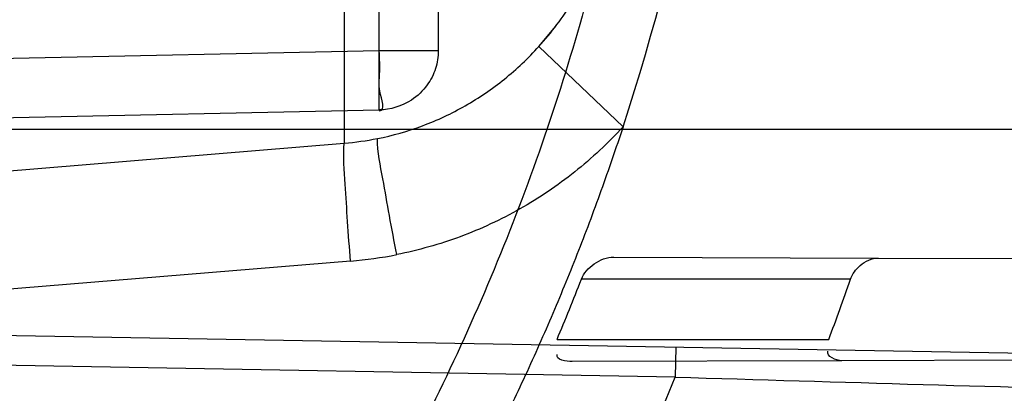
# Model space of a CAD drawing. Header units: millimetres. Extents: x 0 to 297, y 0 to 210.
# Tile 41 of 256: x 147.6458 to 147.7278, y 91.2743 to 91.3054. Entities that reach past the tile are written whole.
import ezdxf

# ---------------------------------------------------------------- set-up
doc = ezdxf.new("R2010")
doc.units = ezdxf.units.MM
doc.header["$LTSCALE"] = 16.335
doc.layers.get('0').update_dxf_attribs({"linetype": 'CONTINUOUS'})
for name, color, linetype in [('01_GLOBAL', 7, 'CONTINUOUS'), ('INTFCLR_1', 7, 'CONTINUOUS'), ('INTFCLR_144815', 7, 'CONTINUOUS')]:
    doc.layers.add(name, color=color, linetype=linetype)

msp = doc.modelspace()

# ---------------------------------------------------------------- linework, layer by layer
at = {"color": 7, "linetype": 'Continuous'}
msp.add_circle((148.2308034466, 92.1164639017), 1.9, dxfattribs=at)
at = {"color": 9, "linetype": 'Continuous'}
msp.add_arc((148.2308034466, 92.1164639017), 1.8756493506, 182.9674534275, 267.0325465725, dxfattribs=at)
at = {"layer": '01_GLOBAL', "color": 7, "linetype": 'Continuous'}
msp.add_circle((148.2308034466, 92.1164639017), 1.925, dxfattribs=at)
at = {"layer": 'INTFCLR_1', "color": 9, "linetype": 'Continuous'}
for p, q in [((147.6757509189, 91.297914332), (147.6757509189, 91.4147338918)), ((147.6806636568, 91.409810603), (147.6806636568, 91.3028376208)), ((147.6728425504, 91.31092881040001), (147.6728425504, 91.29515151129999)), ((147.689046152, 91.3031934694), (147.6960501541, 91.2965190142)), ((147.6757509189, 91.3028376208), (147.5056636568, 91.2992994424)), ((147.6806636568, 91.3028376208), (147.6757509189, 91.3028376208)), ((147.5056636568, 91.29437615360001), (147.6757509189, 91.297914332)), ((147.6757509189, 91.297914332), (147.6757676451, 91.2978387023)), ((147.5006636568, 91.2963241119), (147.7654042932, 91.2963241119)), ((147.6167964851, 91.2905175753), (147.6728425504, 91.29515151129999)), ((147.6733651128, 91.28534090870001), (147.5056636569, 91.27147521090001)), ((147.6952920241, 91.2856621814), (147.7173150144, 91.28558530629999)), ((147.7149924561, 91.2838241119), (147.6925809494, 91.2838241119)), ((147.5231200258, 91.2812812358), (147.7402832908, 91.27749063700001)), ((147.7004046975, 91.27568633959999), (147.5230763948, 91.2787816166)), ((147.6905559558, 91.27882411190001), (147.7131870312, 91.27882411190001)), ((147.7004483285, 91.2781859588), (147.7004046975, 91.27568633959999)), ((147.7142691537, 91.2770522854), (147.6918237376, 91.2769739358))]:
    msp.add_line(p, q, dxfattribs=at)
at = {"layer": 'INTFCLR_1', "color": 7, "linetype": 'Continuous'}
msp.add_line((147.689046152, 91.3031934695), (147.6904317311, 91.30485441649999), dxfattribs=at)
at = {"layer": 'INTFCLR_1', "color": 6, "linetype": 'Continuous'}
for p, q in [((147.7173150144, 91.28558530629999), (147.7562380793, 91.28544943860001)), ((147.7537535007, 91.27719011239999), (147.7142691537, 91.2770522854))]:
    msp.add_line(p, q, dxfattribs=at)
for centre, radius, start, end in [((147.5056636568, 91.35632411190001), 0.3017258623, 270, 90.00000002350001), ((147.5056636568, 91.35632411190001), 0.2867456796, 270, 90.00000002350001), ((147.5136077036, 91.3563209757), 0.191993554, 341.8516144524, 356.8675753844), ((147.5057383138, 91.3565850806), 0.2005101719, 337.1813534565, 338.7228774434), ((147.5057153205, 91.35656498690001), 0.2215584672, 339.4587291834, 340.8334907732)]:
    msp.add_arc(centre, radius, start, end, dxfattribs=at)
at = {"layer": 'INTFCLR_1', "color": 9, "linetype": 'Continuous'}
for centre, radius, start, end in [((147.6708724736, 91.3193734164), 0.0243018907, 274.649888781, 281.199427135), ((147.6705258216, 91.31966457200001), 0.03444089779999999, 274.7288035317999, 281.1993408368), ((147.5056636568, 91.35632411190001), 0.2107755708, 270.0000000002, 337.5066823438), ((148.0657044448, 103.2586694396), 11.9885501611, 268.2538865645, 268.4511225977)]:
    msp.add_arc(centre, radius, start, end, dxfattribs=at)
for points, knots in [([(147.7739207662, 91.2630229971), (147.7745143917, 91.2646383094), (147.775677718, 91.2679000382), (147.7778942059, 91.2745147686), (147.7814905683, 91.2863879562), (147.7848253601, 91.3003236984), (147.7870274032, 91.31277865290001), (147.787953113, 91.3191383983), (147.7884308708, 91.3228167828), (147.7895335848, 91.3320514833), (147.7906793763, 91.34783064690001), (147.7904956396, 91.36644728), (147.789629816, 91.3785116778), (147.7890851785, 91.3840823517), (147.7886841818, 91.38778738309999), (147.7874452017, 91.3977872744), (147.7846320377, 91.41379988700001), (147.7805782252, 91.4294332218), (147.7776786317, 91.43871199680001), (147.7765880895, 91.4420309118), (147.7749290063, 91.4469198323), (147.771186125, 91.4571408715), (147.7647225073, 91.4721421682), (147.7573615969, 91.4863146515), (147.7522300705, 91.495037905), (147.74983173, 91.49892098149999), (147.748238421, 91.5014521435), (147.7439293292, 91.5081091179), (147.7367086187, 91.5183259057), (147.7266787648, 91.5307635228), (147.7181834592, 91.54008643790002), (147.7122490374, 91.5460455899), (147.7089678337, 91.54920070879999), (147.7044151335, 91.5534558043), (147.6980427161, 91.5590273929), (147.691144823, 91.5644332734), (147.6867712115, 91.56754354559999), (147.6846401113, 91.56897350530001), (147.683241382, 91.56987250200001), (147.6819885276, 91.57063788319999), (147.6808874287, 91.5712699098), (147.6799491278, 91.57176025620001), (147.6791251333, 91.5721478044), (147.6784918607, 91.5723508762), (147.6779419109, 91.57249513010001), (147.6776450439, 91.5721332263), (147.6779068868, 91.5716254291), (147.678285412, 91.5709843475), (147.678982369, 91.57009863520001), (147.6799093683, 91.56900729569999), (147.68099579, 91.56780618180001), (147.6821866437, 91.5665242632), (147.6839471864, 91.56466063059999), (147.6864529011, 91.56204119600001), (147.6911298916, 91.55713350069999), (147.696237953, 91.5516275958), (147.7008912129, 91.54636519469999), (147.7037675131, 91.54301891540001), (147.7083927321, 91.5375256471), (147.7154736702, 91.52862354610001), (147.7247566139, 91.5156719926), (147.731475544, 91.5050988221), (147.7358745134, 91.49757284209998), (147.7388592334, 91.492279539), (147.7440084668, 91.4826176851), (147.7508853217, 91.46802735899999), (147.755629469, 91.45586290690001), (147.7578360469, 91.44955591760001)], [0, 0, 0, 0, 0.0103792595, 0.0208842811, 0.0420721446, 0.0851858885, 0.1071984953, 0.1183380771, 0.123943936, 0.1295693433, 0.1744299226, 0.2192388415, 0.2417237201, 0.2473597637, 0.2529962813, 0.2641993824, 0.3081295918, 0.3509327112, 0.3614952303, 0.3667582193, 0.3720021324, 0.3926323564, 0.4323913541, 0.4704239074, 0.4888657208, 0.4934194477, 0.497950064, 0.5069039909, 0.5412450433, 0.5733438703, 0.6032118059, 0.6172673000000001, 0.6240601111, 0.6306649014, 0.6548506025, 0.6750843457, 0.6834913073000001, 0.6872123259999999, 0.6905622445, 0.6935176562, 0.6960693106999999, 0.6982084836, 0.6999280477, 0.7014829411, 0.7024060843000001, 0.7029587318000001, 0.7038763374, 0.7054334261, 0.7076628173, 0.7105600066, 0.714112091, 0.7174145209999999, 0.7211168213, 0.7295725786, 0.7392778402, 0.7620040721, 0.7748640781, 0.7816422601, 0.7886165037, 0.8181744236, 0.8502177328, 0.884679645, 0.8936796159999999, 0.902792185, 0.9213283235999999, 0.9597006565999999, 1, 1, 1, 1]), ([(147.6811764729, 91.57132411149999), (147.6818287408, 91.5713240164), (147.6836257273, 91.5703676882), (147.6857695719, 91.56920293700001), (147.6878575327, 91.5678745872), (147.690022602, 91.5664516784), (147.6944669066, 91.5633499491), (147.7014777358, 91.5579678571), (147.7079605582, 91.5524167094), (147.7125922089, 91.5481782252), (147.7159282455, 91.5450376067), (147.7219597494, 91.53910867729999), (147.730595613, 91.52983364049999), (147.7407946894, 91.51745818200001), (147.7481414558, 91.50728802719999), (147.7525258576, 91.5006611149), (147.75414614, 91.49814277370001), (147.7565841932, 91.4942808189), (147.7617989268, 91.48560842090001), (147.7692817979, 91.4715157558), (147.7758568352, 91.45659014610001), (147.7796645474, 91.44641925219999), (147.7813517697, 91.4415559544), (147.7824604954, 91.4382553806), (147.7854073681, 91.4290313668), (147.7895285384, 91.4134880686), (147.7923901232, 91.3975587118), (147.7936501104, 91.38761200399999), (147.7940578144, 91.3839275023), (147.7946115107, 91.3783882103), (147.7954917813, 91.3663917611), (147.7956786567, 91.3478767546), (147.7945135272, 91.3321854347), (147.7933925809, 91.3230036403), (147.7929068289, 91.3193455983), (147.7919655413, 91.31302046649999), (147.7897259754, 91.3006309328), (147.7863346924, 91.2867710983), (147.7826792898, 91.27496708), (147.7804259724, 91.2683893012), (147.7792433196, 91.26514577), (147.7786398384, 91.26353946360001)], [0, 0, 0, 0, 0.0056084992, 0.016622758, 0.0214510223, 0.0268121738, 0.0389184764, 0.0680276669, 0.1027789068, 0.1122614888, 0.1220107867, 0.1421735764, 0.1849752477, 0.2309092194, 0.2799812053, 0.2927645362, 0.2992310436, 0.3057293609, 0.3320345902, 0.3862266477, 0.4428037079, 0.4721337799, 0.479586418, 0.4870651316, 0.5020714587, 0.5628449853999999, 0.6251697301, 0.6410581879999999, 0.6490513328, 0.6570434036, 0.6889243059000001, 0.7524504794, 0.8160576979, 0.8240355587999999, 0.8319861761, 0.8477866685, 0.8790166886, 0.9402183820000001, 0.9703167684, 0.9852456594, 1, 1, 1, 1]), ([(147.7578360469, 91.44955591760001), (147.7601299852, 91.44299922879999), (147.7642956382, 91.42952576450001), (147.7682613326, 91.4122075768), (147.7702192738, 91.4006412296), (147.7710065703, 91.39518478), (147.7714994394, 91.3915132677), (147.7727052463, 91.3813993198), (147.773864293, 91.3647211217), (147.7737011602, 91.3479837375), (147.7730932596, 91.3377512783), (147.7728153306, 91.3340172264), (147.7723459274, 91.32845986), (147.7710514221, 91.316626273), (147.7680380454, 91.29878467), (147.7643540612, 91.28396869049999), (147.7618533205, 91.2754656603), (147.7608389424, 91.2721312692), (147.7590123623, 91.2664116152), (147.7551536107, 91.2553712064), (147.7489882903, 91.2403218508), (147.7426455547, 91.22739948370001), (147.738554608, 91.2198568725), (147.7370705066, 91.21719653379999), (147.7348652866, 91.2133153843), (147.7301153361, 91.2053160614), (147.7225777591, 91.1938048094), (147.7133378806, 91.1812395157), (147.7066749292, 91.173042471), (147.7028339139, 91.16854333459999), (147.701385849, 91.16686409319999), (147.6989422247, 91.1640712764), (147.6944265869, 91.1590434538), (147.6895205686, 91.15382001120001), (147.6850750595, 91.14916276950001), (147.6824472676, 91.14642530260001), (147.6802613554, 91.14401157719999), (147.6788390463, 91.1424858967), (147.6769884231, 91.13966284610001), (147.6801672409, 91.1409193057), (147.6819512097, 91.141994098), (147.6841146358, 91.14331988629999), (147.6860112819, 91.14459412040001), (147.6882932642, 91.1461762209), (147.6913846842, 91.14844087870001), (147.6953415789, 91.15151625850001), (147.7012543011, 91.1563820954), (147.7065470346, 91.16112874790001), (147.7111780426, 91.16556996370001), (147.7144972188, 91.16884566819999), (147.7204790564, 91.1750133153), (147.7290048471, 91.18463110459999), (147.7390158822, 91.1974187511), (147.7461841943, 91.2078944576), (147.7504450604, 91.21470752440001), (147.7520181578, 91.21729598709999), (147.7543852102, 91.2212675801), (147.7594401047, 91.23018520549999), (147.7666547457, 91.24466011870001), (147.771618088, 91.2567571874), (147.7739207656, 91.2630229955)], [0, 0, 0, 0, 0.0419449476, 0.0850695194, 0.1071739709, 0.1127634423, 0.1183584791, 0.1295423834, 0.1742656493, 0.2191961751, 0.2304978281, 0.2361598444, 0.2418057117, 0.2641744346, 0.3080240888, 0.3509528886, 0.3562644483, 0.3615432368, 0.3719979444, 0.3925183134, 0.4321501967, 0.4701192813, 0.4793724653, 0.4839620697, 0.48851378, 0.5063269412, 0.5401307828, 0.5715496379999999, 0.6004673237, 0.6038923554, 0.6072711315, 0.6138564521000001, 0.6263016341, 0.6480618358, 0.6572019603, 0.6650284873, 0.6713159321, 0.6759369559, 0.6799952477, 0.6841765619, 0.6887949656, 0.6950107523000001, 0.6986911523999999, 0.7027318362, 0.7117342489, 0.7218512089, 0.7329803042, 0.7579718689, 0.7647510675, 0.7717251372, 0.7861300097, 0.8166264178, 0.8492835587, 0.8841348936, 0.8932111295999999, 0.8978052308, 0.9024247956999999, 0.92112918, 0.9596906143, 1, 1, 1, 1]), ([(147.6811764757, 91.1413241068), (147.6810781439, 91.14132411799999), (147.6808373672, 91.14137158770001), (147.6808497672, 91.1418044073), (147.6811074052, 91.1422497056), (147.6815528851, 91.142911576), (147.6822318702, 91.14373533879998), (147.6835407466, 91.1452190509), (147.6855593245, 91.1473348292), (147.6883533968, 91.1501930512), (147.6928736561, 91.1547964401), (147.6978811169, 91.1599991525), (147.7024841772, 91.1649963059), (147.7049756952, 91.16777374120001), (147.7064519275, 91.1694435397), (147.7103658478, 91.1739155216), (147.7171547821, 91.1820635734), (147.7265732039, 91.1945612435), (147.7342592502, 91.2060163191), (147.7391039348, 91.21397962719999), (147.7413524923, 91.217842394), (147.7428653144, 91.2204893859), (147.7470335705, 91.2279909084), (147.7534974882, 91.24084499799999), (147.7597854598, 91.25582728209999), (147.7637211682, 91.2668203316), (147.7655837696, 91.27251442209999), (147.7666180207, 91.2758335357), (147.7691666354, 91.28429392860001), (147.7729221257, 91.2990378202), (147.7759956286, 91.3168025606), (147.7773158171, 91.32858523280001), (147.7777944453, 91.33411784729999), (147.7780778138, 91.3378349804), (147.7786975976, 91.3480207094), (147.7788639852, 91.364684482), (147.7776820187, 91.3812878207), (147.7764527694, 91.3913544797), (147.7759502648, 91.39500924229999), (147.7751474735, 91.4004414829), (147.7731505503, 91.4119586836), (147.7691057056, 91.4292020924), (147.7648598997, 91.44260751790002), (147.7625223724, 91.4491302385)], [0, 0, 0, 0, 0.0008731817, 0.001718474, 0.0032338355, 0.0055641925, 0.0087322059, 0.0127298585, 0.0231213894, 0.0346993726, 0.0482226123, 0.08041255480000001, 0.0988155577, 0.1085507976, 0.1135449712, 0.1186069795, 0.1613231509, 0.207686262, 0.2575123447, 0.2837454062, 0.2904461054, 0.2972015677, 0.3108182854, 0.366650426, 0.4248609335, 0.4549769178, 0.4703146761, 0.4780576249, 0.4858477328, 0.5487775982, 0.6130123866, 0.6457680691, 0.6540347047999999, 0.6623246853, 0.6788711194, 0.7446474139, 0.8101273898, 0.8265053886, 0.8346996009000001, 0.8428861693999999, 0.8752668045, 0.9384714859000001, 1, 1, 1, 1]), ([(147.6755924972, 91.2955343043), (147.6768736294, 91.2957880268), (147.6794017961, 91.2965047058), (147.6829733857, 91.298175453), (147.686242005, 91.30040097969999), (147.6881627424, 91.30221612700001), (147.689046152, 91.3031934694)], [0, 0, 0, 0, 0.2490434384, 0.4985367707, 0.7487806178, 1, 1, 1, 1]), ([(147.675767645, 91.2978387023), (147.6763105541, 91.29784999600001), (147.6755984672, 91.2996076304), (147.6758613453, 91.3009823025), (147.6757644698, 91.30218600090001), (147.6757509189, 91.3028376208)], [0, 0, 0, 0, 0.3258445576, 0.6089091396, 1, 1, 1, 1]), ([(147.6806636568, 91.3028376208), (147.6806636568, 91.3023388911), (147.6805059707, 91.30132532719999), (147.6797657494, 91.299859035), (147.6782569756, 91.29840939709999), (147.676683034, 91.297930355), (147.6757509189, 91.297914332)], [0, 0, 0, 0, 0.1956452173, 0.394908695, 0.6342892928, 1, 1, 1, 1]), ([(147.6960501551, 91.2965190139), (147.6948120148, 91.29516301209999), (147.6921205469, 91.2926437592), (147.6875447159, 91.2895556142), (147.6825455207, 91.28723358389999), (147.6790081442, 91.28623463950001), (147.6772150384, 91.28587951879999)], [0, 0, 0, 0, 0.2506465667, 0.5007612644, 0.7504856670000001, 1, 1, 1, 1]), ([(147.6772150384, 91.28587951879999), (147.677001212, 91.28696051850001), (147.6765868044, 91.2890551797), (147.676064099, 91.2922695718), (147.6755924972, 91.294403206), (147.6755924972, 91.2955343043)], [0, 0, 0, 0, 0.3375785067, 0.6534903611, 1, 1, 1, 1]), ([(147.6733651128, 91.28534090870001), (147.6732742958, 91.28644065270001), (147.6730984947, 91.2885731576), (147.6729408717, 91.2918374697), (147.6727143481, 91.2940206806), (147.6728425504, 91.29515151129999)], [0, 0, 0, 0, 0.3368677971, 0.65257361, 1, 1, 1, 1]), ([(147.6940960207, 91.2633257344), (147.6950085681, 91.26330980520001), (147.6968289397, 91.26327969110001), (147.700439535, 91.2632276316), (147.7048943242, 91.2631818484), (147.7093074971, 91.26318594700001), (147.7127871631, 91.2632456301), (147.7161719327, 91.2633524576), (147.7202774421, 91.2635930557), (147.7242812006, 91.26405122), (147.7273584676, 91.2645924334), (147.7302872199, 91.2652486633), (147.7337849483, 91.2663297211), (147.7370688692, 91.26784422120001), (147.7395039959, 91.2693220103), (147.7418252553, 91.27098750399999), (147.7439626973, 91.2729375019), (147.7459009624, 91.27513290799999), (147.7477615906, 91.27755319), (147.7498633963, 91.28090468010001), (147.751644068, 91.2845301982), (147.7529197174, 91.28760440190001), (147.7541063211, 91.290815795), (147.7548675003, 91.2932827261), (147.7553207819, 91.294950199)], [0, 0, 0, 0, 0.0354711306, 0.0707575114, 0.14033856, 0.2086125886, 0.242264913, 0.2755899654, 0.3402220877, 0.4020491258, 0.4320758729, 0.46161465, 0.5186626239, 0.5740151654, 0.6016454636, 0.6292656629, 0.6849556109, 0.713590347, 0.743019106, 0.8035158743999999, 0.8669685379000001, 0.8997725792, 0.9328427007, 1, 1, 1, 1]), ([(147.6940698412, 91.2618273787), (147.6950052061, 91.2618000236), (147.6968712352, 91.26174745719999), (147.7005729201, 91.2616521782), (147.7051408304, 91.261555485), (147.7096668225, 91.2615137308), (147.7132359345, 91.2615412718), (147.7167073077, 91.26162001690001), (147.7209174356, 91.2618336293), (147.7250233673, 91.2622788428), (147.7281779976, 91.2628207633), (147.7311791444, 91.2634862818), (147.7347632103, 91.2645945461), (147.7381232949, 91.26616270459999), (147.740611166, 91.26769844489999), (147.7429841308, 91.26943560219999), (147.7451645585, 91.27147261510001), (147.7471370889, 91.2737669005), (147.7490320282, 91.2763029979), (147.7511681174, 91.27981732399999), (147.7529717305, 91.2836160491), (147.7542619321, 91.2868392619), (147.7554618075, 91.290210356), (147.7562288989, 91.29279848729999), (147.756685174, 91.29454754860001)], [0, 0, 0, 0, 0.0352844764, 0.0703893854, 0.1396239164, 0.207562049, 0.241046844, 0.2742025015, 0.338485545, 0.3999488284, 0.4297887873, 0.4591358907, 0.5158255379, 0.570881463, 0.5984070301, 0.6259627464, 0.6816732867, 0.7104019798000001, 0.739984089, 0.8009583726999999, 0.8651010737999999, 0.8983203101, 0.9318417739, 1, 1, 1, 1])]:
    msp.add_open_spline(points, degree=3, knots=knots, dxfattribs=at)
at = {"layer": 'INTFCLR_1', "color": 6, "linetype": 'Continuous'}
for points, knots in [([(147.7024190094, 91.57132411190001), (147.7018087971, 91.57132411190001), (147.7029114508, 91.5692236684), (147.7038583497, 91.5680649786), (147.7054058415, 91.56603172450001), (147.7073153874, 91.5637319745), (147.7097564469, 91.56079692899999), (147.7126098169, 91.5573885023), (147.7156703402, 91.5536813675), (147.7186923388, 91.5499560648), (147.721505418, 91.54640770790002), (147.7240879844, 91.5430774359), (147.7264364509, 91.53997985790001), (147.7285589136, 91.53711993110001), (147.7304701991, 91.53449113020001), (147.7321890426, 91.5320821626), (147.7337330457, 91.529879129), (147.7351142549, 91.527876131), (147.7363481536, 91.5260600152), (147.7374498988, 91.5244157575), (147.7384368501, 91.52292425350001), (147.7393145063, 91.52158304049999), (147.740301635, 91.52005887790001), (147.7413416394, 91.5184318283), (147.7424164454, 91.51672483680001), (147.7434051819, 91.5151347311), (147.7444675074, 91.51340362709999), (147.7454727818, 91.51173989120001), (147.7463989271, 91.5101860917), (147.7472040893, 91.50882047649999), (147.7480924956, 91.5072948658), (147.7490691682, 91.5055946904), (147.7501439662, 91.503694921), (147.7513258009, 91.5015697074), (147.7526254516, 91.49918624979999), (147.7540567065, 91.4965029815), (147.7556293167, 91.4934797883), (147.7573520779, 91.49007026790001), (147.7592357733, 91.4862176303), (147.7612959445, 91.48184252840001), (147.7635459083, 91.4768493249), (147.7659975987, 91.4711159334), (147.7686600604, 91.46449556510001), (147.771540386, 91.45677847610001), (147.7745995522, 91.4477874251), (147.7776353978, 91.43777021), (147.7804347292, 91.4271489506), (147.7828479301, 91.41640510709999), (147.7848548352, 91.405631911), (147.7864550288, 91.3948720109), (147.7876568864, 91.3841237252), (147.7884643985, 91.3734124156), (147.7888848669, 91.3627276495), (147.788923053, 91.3520862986), (147.7885832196, 91.34147856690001), (147.7878679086, 91.3309058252), (147.7867790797, 91.3203765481), (147.7853146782, 91.30986953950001), (147.7834744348, 91.2993988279), (147.7812492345, 91.2889416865), (147.7786373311, 91.27851137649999), (147.7756726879, 91.26825261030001), (147.7725298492, 91.2586638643), (147.7694333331, 91.2501513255), (147.7665578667, 91.24288110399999), (147.763914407, 91.2366339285), (147.7614912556, 91.23122494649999), (147.7592772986, 91.2265132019), (147.7572566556, 91.222383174), (147.7554148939, 91.2187488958), (147.7537381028, 91.2155404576), (147.7522167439, 91.21270536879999), (147.7508394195, 91.21019779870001), (147.7495919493, 91.20797263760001), (147.7484619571, 91.205992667), (147.7474378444, 91.2042264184), (147.7465123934, 91.2026529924), (147.7456788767, 91.20125348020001), (147.7447260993, 91.1996710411), (147.7436842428, 91.1979643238), (147.7424549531, 91.195983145), (147.7413949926, 91.1943013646), (147.7404087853, 91.1927574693), (147.7395314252, 91.19139819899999), (147.7385421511, 91.1898833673), (147.7374297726, 91.1882012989), (147.7361816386, 91.18634056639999), (147.7347816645, 91.18428595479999), (147.7332139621, 91.18202299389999), (147.7314607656, 91.179538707), (147.7295082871, 91.1768262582), (147.7273377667, 91.1738741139), (147.7249300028, 91.1706720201), (147.7222786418, 91.16722855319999), (147.7193828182, 91.16355418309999), (147.7162651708, 91.1596930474), (147.7130841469, 91.155829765), (147.7101062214, 91.152268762), (147.7075479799, 91.1491965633), (147.7055504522, 91.14679617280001), (147.7039276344, 91.14467529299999), (147.7029496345, 91.1434806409), (147.7017963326, 91.1413241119), (147.7024190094, 91.1413241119)], [0, 0, 0, 0, 0.0038604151, 0.0075016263, 0.0124785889, 0.0188917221, 0.0268498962, 0.0364677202, 0.04706947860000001, 0.0572444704, 0.0668187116, 0.0757144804, 0.08390538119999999, 0.0914099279, 0.098245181, 0.1044667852, 0.1101313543, 0.1152642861, 0.1198589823, 0.1240215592, 0.1277856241, 0.1311734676, 0.1341617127, 0.1392736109, 0.1433897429, 0.1469230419, 0.1511192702, 0.1562389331, 0.1592204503, 0.1625628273, 0.1662680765, 0.1703891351, 0.1749670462, 0.1800766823, 0.185772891, 0.1921413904, 0.1993155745, 0.2073310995, 0.2163076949, 0.2264451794, 0.2379233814, 0.250953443, 0.2658909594, 0.2830621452, 0.3030578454, 0.3259639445, 0.3492662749, 0.372530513, 0.3956109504, 0.4185782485, 0.4413347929, 0.4640172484, 0.48651927, 0.5089682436, 0.5313242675, 0.553647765, 0.5759939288, 0.5982772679, 0.6207473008, 0.6432362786, 0.6658996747, 0.6887559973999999, 0.7107777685, 0.7297237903, 0.7460531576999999, 0.7602331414, 0.7726347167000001, 0.7835467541, 0.7931663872, 0.8017211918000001, 0.8093215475, 0.8160683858, 0.8220758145, 0.8274205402, 0.8322066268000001, 0.8364980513, 0.8403368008, 0.8437547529, 0.8468031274, 0.8520223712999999, 0.8564046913, 0.8615533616, 0.8645986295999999, 0.8679945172, 0.8717882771, 0.8760445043, 0.8807522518, 0.8859628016, 0.8917731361, 0.8981681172, 0.9051985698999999, 0.9129160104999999, 0.9213486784, 0.9305434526, 0.9404096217, 0.9509435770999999, 0.9619432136, 0.9720502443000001, 0.9803711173, 0.9870628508, 0.9922716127, 0.99606073, 1, 1, 1, 1]), ([(147.7024190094, 91.1413241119), (147.7031143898, 91.1413241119), (147.7043203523, 91.14213679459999), (147.7061744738, 91.14325300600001), (147.7083002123, 91.1447976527), (147.710928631, 91.14681022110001), (147.7140582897, 91.14937974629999), (147.7175074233, 91.15237487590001), (147.7210070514, 91.1555769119), (147.724310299, 91.1587419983), (147.7273371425, 91.16175781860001), (147.7300923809, 91.16460395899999), (147.7325889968, 91.1672661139), (147.7348455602, 91.1697411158), (147.7368773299, 91.1720281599), (147.7387011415, 91.1741288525), (147.7403405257, 91.1760572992), (147.7418089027, 91.1778176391), (147.74312239, 91.1794189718), (147.7442950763, 91.1808709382), (147.7453447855, 91.18218881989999), (147.7462981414, 91.1834007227), (147.7472372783, 91.1846080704), (147.7482377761, 91.1859099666), (147.7492999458, 91.187311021), (147.7503509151, 91.1887170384), (147.7513832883, 91.1901164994), (147.7524574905, 91.19159267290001), (147.7536466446, 91.1932514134), (147.7549757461, 91.1951365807), (147.7564609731, 91.1972842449), (147.7581179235, 91.19973355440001), (147.7599603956, 91.2025250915), (147.7620026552, 91.20570886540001), (147.7642665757, 91.2093548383), (147.7667734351, 91.21354352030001), (147.7695429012, 91.2183732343), (147.7725956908, 91.2239740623), (147.7759494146, 91.23049845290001), (147.7796263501, 91.2381747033), (147.7835547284, 91.2471120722), (147.7874822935, 91.2570297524), (147.7911546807, 91.26748627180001), (147.7944163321, 91.27808548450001), (147.7972390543, 91.28872386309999), (147.7996322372, 91.2993899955), (147.8015947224, 91.3100274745), (147.8031423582, 91.3206651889), (147.8042785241, 91.3312578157), (147.8050140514, 91.3418222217), (147.805355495, 91.3523479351), (147.8053083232, 91.36283677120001), (147.8048760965, 91.3732949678), (147.8040611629, 91.3837158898), (147.8028633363, 91.39410400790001), (147.8012816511, 91.40445780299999), (147.799316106, 91.4147614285), (147.7969588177, 91.4250379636), (147.7942058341, 91.4352745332), (147.7910435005, 91.44548298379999), (147.7874805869, 91.4556114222), (147.7836594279, 91.4652777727), (147.7798256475, 91.47403311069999), (147.7762354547, 91.48156843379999), (147.7729615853, 91.48797792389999), (147.7699846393, 91.4934796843), (147.767284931, 91.4982265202), (147.7648405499, 91.5023464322), (147.7626315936, 91.50593695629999), (147.7606351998, 91.50908022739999), (147.7588346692, 91.5118359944), (147.7572125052, 91.5142588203), (147.7557564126, 91.51638728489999), (147.7544486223, 91.5182624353), (147.7532796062, 91.51991080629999), (147.7522307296, 91.5213681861), (147.7512884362, 91.5226603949), (147.7503875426, 91.52388111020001), (147.749451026, 91.5251356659), (147.7484191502, 91.5265005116), (147.7473563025, 91.52788680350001), (147.7462900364, 91.5292585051), (147.7452102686, 91.5306298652), (147.7440251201, 91.53211414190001), (147.7427013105, 91.5337461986), (147.7412185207, 91.535542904), (147.7395625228, 91.5375118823), (147.7377136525, 91.5396634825), (147.7356554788, 91.54200321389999), (147.733366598, 91.5445380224), (147.7308303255, 91.5472668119), (147.7280323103, 91.5501828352), (147.7249547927, 91.55327492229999), (147.7215984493, 91.5565159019), (147.7180191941, 91.55981674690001), (147.7144644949, 91.5629254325), (147.7112102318, 91.5656152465), (147.7084715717, 91.5677235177), (147.7062664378, 91.5693347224), (147.7043599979, 91.57048668), (147.7031273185, 91.57132411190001), (147.7024190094, 91.57132411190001)], [0, 0, 0, 0, 0.0042187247, 0.0081401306, 0.0133978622, 0.0200459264, 0.0282638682, 0.0379443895, 0.0477615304, 0.05703690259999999, 0.0656973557, 0.0736821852, 0.0810680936, 0.0878383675, 0.0940009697, 0.0996271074, 0.1047154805, 0.1093563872, 0.1135342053, 0.1172803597, 0.1206792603, 0.1237557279, 0.1266349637, 0.1299589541, 0.1337168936, 0.1373013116, 0.1406085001, 0.1442672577, 0.148377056, 0.1529904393, 0.1582606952, 0.164218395, 0.1709303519, 0.1785521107, 0.1871652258, 0.1969659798, 0.2081658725, 0.2209392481, 0.2356613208, 0.2526660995, 0.2725685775, 0.2948769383, 0.3173640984, 0.3397873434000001, 0.3621386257, 0.3841211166, 0.4060891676, 0.4277469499, 0.4493218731, 0.470705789, 0.4919793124, 0.5131981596, 0.5343255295, 0.5554668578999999, 0.5765984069, 0.5977513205, 0.6189954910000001, 0.6402209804, 0.6617015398, 0.6832900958, 0.7050415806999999, 0.7268239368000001, 0.7463339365, 0.7630160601, 0.7774553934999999, 0.7899931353, 0.8009638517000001, 0.8105830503, 0.8190545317, 0.8265380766, 0.8331730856, 0.8390248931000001, 0.8442268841, 0.8488182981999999, 0.8528943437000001, 0.8564866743, 0.8597116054, 0.8625968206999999, 0.8656908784, 0.8692094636, 0.8729771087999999, 0.8762884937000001, 0.879749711, 0.8835661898, 0.8878115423, 0.8924986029, 0.8976989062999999, 0.9034198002, 0.9097088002, 0.9166034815, 0.9241390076, 0.9323094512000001, 0.9411199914, 0.9506041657, 0.9606137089, 0.9706541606, 0.9792553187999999, 0.9862062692, 0.9916647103, 0.9957028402, 1, 1, 1, 1]), ([(147.5056636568, 91.542618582), (147.5093784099, 91.54277100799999), (147.5168190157, 91.54285292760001), (147.5279643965, 91.5423087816), (147.5390774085, 91.5410953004), (147.5501528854, 91.5392079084), (147.5611257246, 91.53664657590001), (147.5717583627, 91.5334750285), (147.5821569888, 91.5296933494), (147.5923175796, 91.5253049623), (147.6023615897, 91.520227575), (147.6120791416, 91.5145539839), (147.6214308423, 91.50830836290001), (147.6303857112, 91.5015135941), (147.6389108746, 91.49419493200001), (147.6469786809, 91.4863772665), (147.6545579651, 91.4780922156), (147.6616230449, 91.46936818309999), (147.6681444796, 91.4602439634), (147.6741035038, 91.4507490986), (147.6794813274, 91.4409141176), (147.6842574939, 91.4307767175), (147.6884131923, 91.42037992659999), (147.6919364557, 91.40975773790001), (147.6948170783, 91.3989428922), (147.6970449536, 91.3879725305), (147.6986113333, 91.37688836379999), (147.6995102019, 91.36573518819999), (147.6997390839, 91.3545597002), (147.6992991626, 91.34340138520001), (147.698193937, 91.3322970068), (147.6964275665, 91.321279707), (147.6940063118, 91.3103876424), (147.69093851, 91.2996591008), (147.6872359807, 91.2891354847), (147.6829137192, 91.2788581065), (147.6779896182, 91.26886523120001), (147.6724805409, 91.2591877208), (147.6664087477, 91.2498632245), (147.6597968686, 91.2409240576), (147.6526699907, 91.2324006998), (147.6450470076, 91.2243151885), (147.6369609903, 91.2167031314), (147.6284363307, 91.2095857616), (147.6195078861, 91.2029913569), (147.6102055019, 91.1969422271), (147.6005665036, 91.1914608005), (147.5906349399, 91.1865695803), (147.5806493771, 91.18236842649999), (147.5709252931, 91.17892032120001), (147.5618952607, 91.1762516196), (147.5537200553, 91.17425642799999), (147.5464382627, 91.17280130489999), (147.5395220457, 91.17168651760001), (147.532373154, 91.1708016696), (147.5244248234, 91.1701421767), (147.5154192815, 91.1698032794), (147.5090572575, 91.1698903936), (147.5056636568, 91.1700296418)], [0, 0, 0, 0, 0.0185657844, 0.0371317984, 0.05569073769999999, 0.0743563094, 0.09320240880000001, 0.1119235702, 0.129729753, 0.1484268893, 0.1671582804, 0.1858963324, 0.2045840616, 0.2232805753, 0.241995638, 0.2606572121, 0.2793460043, 0.298034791, 0.3166822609, 0.3353170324, 0.3539796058, 0.3726237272, 0.3912431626, 0.4098577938, 0.4284754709, 0.4470981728, 0.4657246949, 0.4843423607, 0.5029403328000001, 0.5215094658, 0.5400731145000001, 0.5586325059, 0.5771954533, 0.5957587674, 0.6143211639, 0.6328711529, 0.651401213, 0.6699184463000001, 0.6884460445, 0.7069331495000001, 0.7254085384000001, 0.7438945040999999, 0.7623917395, 0.7808314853, 0.7993176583, 0.8177869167, 0.8362093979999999, 0.8546575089, 0.8730374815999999, 0.8902753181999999, 0.9061521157, 0.9200376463, 0.9322836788, 0.9432240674, 0.9550134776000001, 0.9682465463, 0.9830392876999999, 1, 1, 1, 1]), ([(147.6960501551, 91.2965190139), (147.6954631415, 91.29472818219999), (147.6942363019, 91.2911636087), (147.6922394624, 91.28587346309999), (147.6900877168, 91.2806444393), (147.6877829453, 91.27548111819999), (147.6853271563, 91.27038799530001), (147.6827224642, 91.2653694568), (147.6799711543, 91.2604299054), (147.6770755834, 91.2555735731), (147.6740383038, 91.25080474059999), (147.670861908, 91.2461274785), (147.6675492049, 91.2415459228), (147.6641030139, 91.2370639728), (147.660526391, 91.2326856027), (147.6568223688, 91.22841452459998), (147.6529942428, 91.22425453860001), (147.6490452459, 91.22020915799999), (147.6449789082, 91.2162819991), (147.6407986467, 91.212476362), (147.6365082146, 91.2087956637), (147.6321112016, 91.2052429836), (147.6276115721, 91.2018215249), (147.6230130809, 91.19853414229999), (147.6183198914, 91.19538381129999), (147.6135359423, 91.1923731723), (147.6086655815, 91.1895049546), (147.603712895, 91.1867815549), (147.5986822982, 91.1842053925), (147.5935780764, 91.1817786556), (147.5884047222, 91.1795034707), (147.5831666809, 91.17738178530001), (147.5778684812, 91.1754154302), (147.5725147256, 91.1736061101), (147.567110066, 91.1719553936), (147.5616591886, 91.1704647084), (147.5561668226, 91.1691353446), (147.5506377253, 91.1679684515), (147.5450766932, 91.16696503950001), (147.5394885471, 91.16612597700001), (147.5338781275, 91.16545199), (147.5282502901, 91.16494366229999), (147.5226099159, 91.16460143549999), (147.5169618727, 91.16442560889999), (147.5113111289, 91.16441633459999), (147.5075452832, 91.16452120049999), (147.5056636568, 91.16460136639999)], [0, 0, 0, 0, 0.0227356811, 0.0454710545, 0.0682062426, 0.09094098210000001, 0.1136756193, 0.1364096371, 0.1591436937, 0.1818769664, 0.2046103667, 0.2273428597, 0.2500755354, 0.2728072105, 0.2955391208, 0.3182699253, 0.3410011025, 0.3637310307, 0.3864614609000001, 0.4091905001, 0.4319201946, 0.4546483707, 0.4773773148, 0.5001046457, 0.5228327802, 0.5455591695, 0.5682859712, 0.5910108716, 0.6137361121, 0.6364602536, 0.6591836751, 0.681906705, 0.7046293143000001, 0.7273515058, 0.750073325, 0.77279473, 0.7955158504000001, 0.8182366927, 0.8409573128, 0.8636777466, 0.886398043, 0.9091183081, 0.9318386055, 0.9545589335, 0.9772794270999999, 1, 1, 1, 1]), ([(147.6925809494, 91.2838241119), (147.6927829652, 91.2843429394), (147.6935853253, 91.28523802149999), (147.6947140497, 91.2856641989), (147.6952920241, 91.2856621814)], [0, 0, 0, 0, 0.4906550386, 1, 1, 1, 1]), ([(147.7149924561, 91.2838241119), (147.7151455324, 91.2842645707), (147.7157666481, 91.28511351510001), (147.7167692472, 91.2855872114), (147.7173150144, 91.28558530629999)], [0, 0, 0, 0, 0.4607390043, 1, 1, 1, 1])]:
    msp.add_open_spline(points, degree=3, knots=knots, dxfattribs=at)
at = {"layer": 'INTFCLR_1', "color": 7, "linetype": 'Continuous'}
msp.add_open_spline([(147.689046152, 91.3031934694), (147.69010055, 91.3043599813), (147.6915347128, 91.3062491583), (147.6930657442, 91.3089986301), (147.694014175, 91.3111638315), (147.6947527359, 91.3134131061), (147.6954554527, 91.3164984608), (147.6956636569, 91.3188783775), (147.6956636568, 91.3204644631)], degree=3, knots=[0, 0, 0, 0, 0.2494029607, 0.3735233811, 0.4985968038, 0.6237274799, 0.7484295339, 1, 1, 1, 1], dxfattribs=at)
at = {"layer": 'INTFCLR_1', "color": 6, "linetype": 'Continuous'}
for points in [[(147.6918237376, 91.2769739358), (147.6913659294, 91.2769723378), (147.6904014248, 91.2771324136), (147.6905789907, 91.2775543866)], [(147.7142691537, 91.2770522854), (147.7138012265, 91.27705065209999), (147.7129463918, 91.27740681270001), (147.7131105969, 91.2778449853)]]:
    msp.add_open_spline(points, degree=3, dxfattribs=at)
at = {"layer": 'INTFCLR_144815', "color": 6, "linetype": 'Continuous'}
for radius in [0.3190566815, 0.3040475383]:
    msp.add_circle((147.5056636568, 91.35632411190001), radius, dxfattribs=at)
for radius, start, end in [(0.4398395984, 313.9937911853, 154.5150993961), (0.3305190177, 45.0000000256, 314.9999999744), (0.329927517, 44.99999995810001, 315.0000000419), (0.3294494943, 44.99999997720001, 315.0000000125), (0.3241269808, 308.490992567, 51.50900743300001)]:
    msp.add_arc((147.5056636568, 91.35632411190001), radius, start, end, dxfattribs=at)
at = {"layer": 'INTFCLR_144815', "color": 9, "linetype": 'Continuous'}
for centre, radius, start, end in [((147.5056636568, 91.35632411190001), 0.4080560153, 292.4997540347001, 54.0964566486), ((147.5056636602, 91.3563241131), 0.3681108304, 292.4997540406, 16.610836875)]:
    msp.add_arc(centre, radius, start, end, dxfattribs=at)
at = {"layer": 'INTFCLR_144815', "color": 6, "linetype": 'Continuous'}
for points, knots in [([(147.7930286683, 91.35632411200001), (147.7930286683, 91.3533722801), (147.7929418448, 91.3474653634), (147.7925510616, 91.33860645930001), (147.7918988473, 91.32974735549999), (147.7909832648, 91.32088872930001), (147.7898024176, 91.3120320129), (147.7883542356, 91.3031798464), (147.78663577, 91.29433623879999), (147.7846446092, 91.2855070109), (147.7823800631, 91.2767001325), (147.7798403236, 91.26792751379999), (147.7770278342, 91.25920308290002), (147.7739451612, 91.25054505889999), (147.7706006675, 91.2419765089), (147.7670056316, 91.2335249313), (147.7631791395, 91.2252246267), (147.7591475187, 91.21711566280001), (147.7549462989, 91.20924560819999), (147.7506219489, 91.2016665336), (147.7462311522, 91.19443411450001), (147.7418401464, 91.187604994), (147.7375209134, 91.18123128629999), (147.7333466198, 91.17535589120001), (147.7293849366, 91.1700076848), (147.7256928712, 91.16519802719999), (147.7223132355, 91.1609230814), (147.719272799, 91.1571650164), (147.7165878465, 91.1538958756), (147.7142575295, 91.15108069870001), (147.7122827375, 91.1486925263), (147.7106428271, 91.14667110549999), (147.7093543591, 91.14506772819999), (147.7083339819, 91.1436398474), (147.7076676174, 91.1428076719), (147.7070414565, 91.1413241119), (147.7074681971, 91.1413241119)], [0, 0, 0, 0, 0.0374136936, 0.0748639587, 0.1123780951, 0.1499879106, 0.1877264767, 0.2256114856, 0.2636616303, 0.3018965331, 0.3403130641, 0.3789003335, 0.4176356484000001, 0.4564792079, 0.4953691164, 0.5342020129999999, 0.5728718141, 0.611197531, 0.6489667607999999, 0.6859303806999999, 0.721782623, 0.7561939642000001, 0.788825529, 0.8193610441, 0.8475376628, 0.8731799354, 0.8962089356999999, 0.9166076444, 0.9344457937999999, 0.9498358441, 0.9629038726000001, 0.9737937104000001, 0.9826269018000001, 0.9895233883, 0.9945911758, 1, 1, 1, 1]), ([(147.7213403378, 91.13382420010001), (147.7210071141, 91.1338302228), (147.7213359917, 91.13507355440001), (147.7218077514, 91.1356441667), (147.7223120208, 91.13643193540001), (147.7228022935, 91.1371115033), (147.7233789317, 91.13789674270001), (147.7240414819, 91.13876915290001), (147.7247918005, 91.1397389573), (147.7256308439, 91.140807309), (147.7265597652, 91.1419785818), (147.7275795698, 91.1432565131), (147.7286913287, 91.1446455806), (147.7298959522, 91.1461504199), (147.7311942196, 91.1477760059), (147.7325865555, 91.1495273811), (147.7340730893, 91.15140977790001), (147.7356532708, 91.1534281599), (147.7373256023, 91.15558688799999), (147.7390872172, 91.1578891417), (147.7409338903, 91.16033684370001), (147.7428603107, 91.1629309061), (147.7448603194, 91.1656714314), (147.7469269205, 91.1685576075), (147.7490522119, 91.171587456), (147.7512274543, 91.174757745), (147.7534432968, 91.1780641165), (147.755689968, 91.1815011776), (147.7579575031, 91.1850626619), (147.760235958, 91.188741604), (147.7625156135, 91.19253053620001), (147.7647871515, 91.1964216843), (147.7670417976, 91.2004071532), (147.769271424, 91.20447908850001), (147.771468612, 91.208629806), (147.7736266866, 91.2128519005), (147.7757397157, 91.2171383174), (147.7778024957, 91.2214824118), (147.7798105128, 91.225877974), (147.7817598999, 91.23031924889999), (147.783647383, 91.2348009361), (147.7854702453, 91.2393182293), (147.7872262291, 91.24386670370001), (147.7889135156, 91.2484423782), (147.7905306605, 91.25304165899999), (147.7920765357, 91.25766129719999), (147.7935503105, 91.26229843), (147.7949513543, 91.2669503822), (147.7962792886, 91.2716149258), (147.7975338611, 91.2762899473), (147.7987150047, 91.28097374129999), (147.7998227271, 91.2856646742), (147.8008571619, 91.2903614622), (147.8018184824, 91.29506287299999), (147.8027069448, 91.2997679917), (147.8035228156, 91.304475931), (147.8042664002, 91.3091860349), (147.8049379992, 91.3138976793), (147.8055379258, 91.3186104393), (147.8060664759, 91.32332393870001), (147.8065239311, 91.3280379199), (147.8069105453, 91.3327521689), (147.8072265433, 91.33746654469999), (147.8074721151, 91.3421809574), (147.8076474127, 91.34689536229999), (147.8077525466, 91.3516097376), (147.8077759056, 91.35475278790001), (147.8077759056, 91.3563241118)], [0, 0, 0, 0, 0.0040984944, 0.008657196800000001, 0.0116427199, 0.0151159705, 0.0190904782, 0.0235807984, 0.0286007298, 0.0341649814, 0.0402875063, 0.046984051, 0.05427110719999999, 0.0621670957, 0.0706888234, 0.0798547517, 0.0896814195, 0.1001853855, 0.1113776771, 0.1232622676, 0.1358345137, 0.1490837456, 0.1629968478, 0.1775559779, 0.1927364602, 0.2085082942, 0.2248364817, 0.2416821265, 0.2590032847, 0.276756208, 0.2948964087, 0.3133796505, 0.3321629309, 0.351205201, 0.3704678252, 0.3899149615, 0.4095138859, 0.4292348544, 0.4490512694, 0.4689395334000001, 0.4888788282, 0.5088510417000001, 0.5288411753, 0.5488351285, 0.5688220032, 0.588792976, 0.6087392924, 0.6286557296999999, 0.648536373, 0.6683785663, 0.6881787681, 0.7079363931, 0.7276497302, 0.747319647, 0.7669461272, 0.7865313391, 0.8060763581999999, 0.8255838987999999, 0.8450563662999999, 0.8644971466, 0.8839093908, 0.9032968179, 0.9226632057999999, 0.9420124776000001, 0.9613488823, 0.9806766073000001, 1, 1, 1, 1])]:
    msp.add_open_spline(points, degree=3, knots=knots, dxfattribs=at)

doc.saveas('drawing.dxf')
